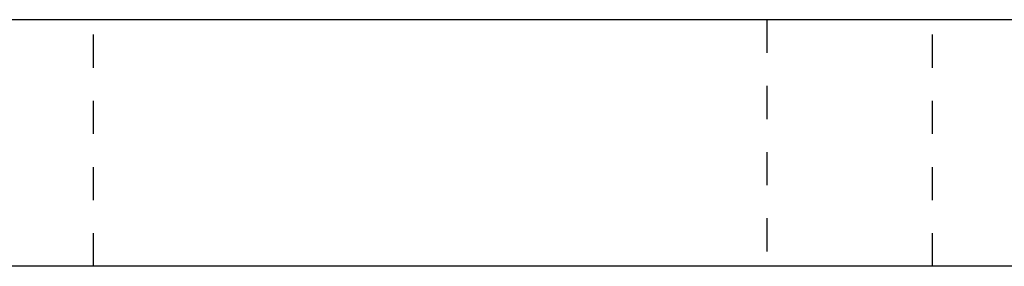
# Model space of a CAD drawing. Header units: inches. Extents: x 3 to 289, y 4 to 291.
# Tile 50 of 256: x 54.469 to 57.441, y 58.993 to 59.738. Entities that reach past the tile are written whole.
import ezdxf

# ---------------------------------------------------------------- set-up
doc = ezdxf.new("R2010")
doc.units = ezdxf.units.IN
doc.header["$LTSCALE"] = 0.5
doc.header["$MEASUREMENT"] = 0
doc.linetypes.add('HIDDEN', pattern=[0.225, 0.15, -0.075])
doc.layers.add('DIE', color=7, linetype='Continuous')

msp = doc.modelspace()

# ---------------------------------------------------------------- linework, layer by layer
at = {"layer": 'DIE', "color": 9, "linetype": 'Continuous'}
for p, q in [((57.4738, 59.7375), (53.8488, 59.7375)), ((59.4738, 58.9925), (53.8488, 58.9925))]:
    msp.add_line(p, q, dxfattribs=at)
at = {"layer": 'DIE', "color": 254, "linetype": 'HIDDEN'}
for p, q in [((54.6913, 58.9925), (54.6913, 59.7375)), ((56.7238, 59.7375), (56.7238, 58.9925)), ((57.2238, 58.9925), (57.2238, 59.7375))]:
    msp.add_line(p, q, dxfattribs=at)

doc.saveas('drawing.dxf')
